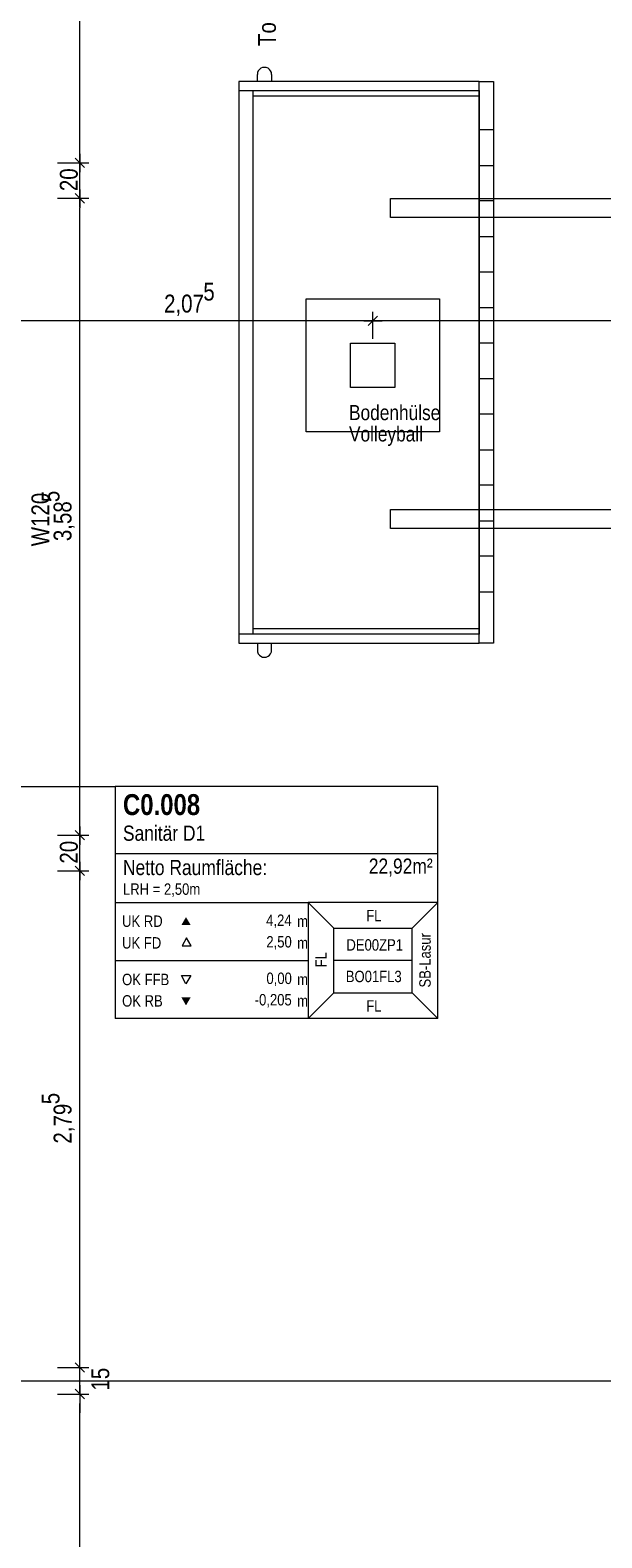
# Model space of a CAD drawing. Extents: x -720 to 300, y 62 to 1162.
# Tile 15 of 256: x -603 to -539, y 367 to 537. Entities that reach past the tile are written whole.
import ezdxf
from ezdxf.lldxf.tags import DXFTag

# ---------------------------------------------------------------- set-up
doc = ezdxf.new("R2010")
doc.units = 0
doc.layers.get('0').update_dxf_attribs({"lineweight": 13})
for name, color, linetype, lineweight, true_color in [('60- 61 allgemeine Ausstattung- 1 Möbel', 7, 'Continuous', 9, 0x00cccc), ('70 -72 Beschriftung- 2 Beschriftung Bauteile', 7, 'Continuous', 9, 0x9999ff), ('70 -75 Raumstempel- 1 Raumstempel', 7, 'Continuous', 25, 0xff6600), ('70 -75 Raumstempel-2 Verweislinie', 7, 'Continuous', 9, 0xff6600), ('70 -76 Bemaßung- 2 Allgemein', 9, 'Continuous', 5, 0x808080)]:
    doc.layers.add(name, color=color, linetype=linetype, lineweight=lineweight, true_color=true_color)
for name, color, linetype, lineweight in [('70 -71 Achsen- 1 Gebäudeachsen', 7, 'STRICHPUNKT2-A06G93UB8I', 18), ('70 -73 Bauteildarst.- 2 verdeckt 0.15', 7, 'fein_strichliert-A06G93UC8I', 15), ('70 -75 Raumstempel- 3 Wandstempel', 7, 'Continuous', 50)]:
    doc.layers.add(name, color=color, linetype=linetype, lineweight=lineweight)
doc.styles.get("Standard").update_dxf_attribs({"font": 'ARIALN.TTF'})
tags = doc.linetypes.add('fein_strichliert-A06G93UC8I', pattern=[4, 1, -2, 1]).pattern_tags.tags
tags[8:9] = [DXFTag(74, 4), DXFTag(75, 0), DXFTag(340, '0'), DXFTag(46, 0.0), DXFTag(50, 0.0), DXFTag(44, 0.0), DXFTag(45, 0.0)]
tags[6:7] = [DXFTag(74, 4), DXFTag(75, 0), DXFTag(340, '0'), DXFTag(46, 0.0), DXFTag(50, 0.0), DXFTag(44, 0.0), DXFTag(45, 0.0)]
tags[4:5] = [DXFTag(74, 4), DXFTag(75, 0), DXFTag(340, '0'), DXFTag(46, 0.0), DXFTag(50, 0.0), DXFTag(44, 0.0), DXFTag(45, 0.0)]
tags = doc.linetypes.add('STRICHPUNKT2-A06G93UB8I', pattern=[12.7, 6.35, -3.175, 0, -3.175]).pattern_tags.tags
tags[10:11] = [DXFTag(74, 4), DXFTag(75, 0), DXFTag(340, '0'), DXFTag(46, 0.0), DXFTag(50, 0.0), DXFTag(44, 0.0), DXFTag(45, 0.0)]
tags[8:9] = [DXFTag(74, 4), DXFTag(75, 0), DXFTag(340, '0'), DXFTag(46, 0.0), DXFTag(50, 0.0), DXFTag(44, 0.0), DXFTag(45, 0.0)]
tags[6:7] = [DXFTag(74, 4), DXFTag(75, 0), DXFTag(340, '0'), DXFTag(46, 0.0), DXFTag(50, 0.0), DXFTag(44, 0.0), DXFTag(45, 0.0)]
tags[4:5] = [DXFTag(74, 4), DXFTag(75, 0), DXFTag(340, '0'), DXFTag(46, 0.0), DXFTag(50, 0.0), DXFTag(44, 0.0), DXFTag(45, 0.0)]

# ---------------------------------------------------------------- blocks, each defined once
blk = doc.blocks.new('Referenz-A06G93UD8I')
at = {"layer": '60- 61 allgemeine Ausstattung- 1 Möbel', "color": 0, "linetype": 'Continuous', "lineweight": -2, "ltscale": 0.13}
for p, q in [((-577.85, 531.15), (-577.85, 531.95)), ((-576.25, 531.95), (-576.25, 531.15)), ((-552.85, 531.15), (-579.94, 531.15)), ((-579.94, 531.15), (-579.94, 530.15)), ((-552.85, 531.15), (-579.94, 531.15)), ((-579.94, 531.15), (-579.94, 467.95)), ((-579.94, 530.15), (-552.85, 530.15)), ((-578.34, 468.95), (-578.34, 530.15)), ((-578.34, 530.15), (-552.85, 530.15)), ((-578.34, 469.55), (-578.34, 529.55)), ((-578.34, 529.55), (-552.85, 529.55)), ((-552.85, 531.15), (-551.25, 531.15)), ((-552.85, 467.95), (-552.85, 531.15)), ((-552.85, 525.71), (-552.85, 531.15)), ((-552.85, 531.15), (-551.25, 531.15)), ((-552.85, 467.95), (-552.85, 531.15)), ((-552.85, 531.15), (-551.25, 531.15)), ((-552.85, 529.55), (-552.85, 531.15)), ((-552.85, 530.15), (-552.85, 468.95)), ((-551.25, 531.15), (-551.25, 467.95)), ((-551.25, 531.15), (-551.25, 525.71)), ((-551.25, 531.15), (-551.25, 467.95)), ((-551.25, 525.71), (-552.85, 525.71)), ((-552.85, 517.71), (-552.85, 521.71)), ((-552.85, 521.71), (-551.25, 521.71)), ((-551.25, 521.71), (-551.25, 517.71)), ((-551.25, 517.71), (-552.85, 517.71)), ((-552.85, 509.71), (-552.85, 513.71)), ((-552.85, 513.71), (-551.25, 513.71)), ((-551.25, 513.71), (-551.25, 509.71)), ((-551.25, 509.71), (-552.85, 509.71)), ((-552.85, 501.71), (-552.85, 505.71)), ((-552.85, 505.71), (-551.25, 505.71)), ((-551.25, 505.71), (-551.25, 501.71)), ((-551.25, 501.71), (-552.85, 501.71)), ((-552.85, 493.71), (-552.85, 497.71)), ((-552.85, 497.71), (-551.25, 497.71)), ((-551.25, 497.71), (-551.25, 493.71)), ((-551.25, 493.71), (-552.85, 493.71)), ((-552.85, 485.71), (-552.85, 489.71)), ((-552.85, 489.71), (-551.25, 489.71)), ((-551.25, 489.71), (-551.25, 485.71)), ((-551.25, 485.71), (-552.85, 485.71)), ((-552.85, 477.71), (-552.85, 481.71)), ((-552.85, 481.71), (-551.25, 481.71)), ((-551.25, 481.71), (-551.25, 477.71)), ((-551.25, 477.71), (-552.85, 477.71)), ((-552.85, 467.95), (-552.85, 473.71)), ((-552.85, 473.71), (-551.25, 473.71)), ((-551.25, 473.71), (-551.25, 467.95)), ((-552.85, 468.95), (-579.94, 468.95)), ((-579.94, 468.95), (-579.94, 467.95)), ((-552.85, 469.55), (-578.34, 469.55)), ((-552.85, 468.95), (-578.34, 468.95)), ((-552.85, 467.95), (-552.85, 469.55)), ((-579.94, 467.95), (-552.85, 467.95)), ((-579.94, 467.95), (-552.85, 467.95)), ((-577.85, 467.95), (-577.85, 467.15)), ((-576.25, 467.15), (-576.25, 467.95)), ((-551.25, 467.95), (-552.85, 467.95)), ((-551.25, 467.95), (-552.85, 467.95)), ((-551.25, 467.95), (-552.85, 467.95))]:
    blk.add_line(p, q, dxfattribs=at)
at = {"layer": '60- 61 allgemeine Ausstattung- 1 Möbel', "color": 0, "linetype": 'fein_strichliert-A06G93UC8I', "lineweight": -2, "ltscale": 0.13}
for p, q in [((-562.85, 515.85), (-562.85, 517.98)), ((-562.85, 517.98), (-416.85, 517.98)), ((-416.85, 515.85), (-562.85, 515.85)), ((-562.85, 480.85), (-562.85, 482.98)), ((-562.85, 482.98), (-416.85, 482.98)), ((-416.85, 480.85), (-562.85, 480.85))]:
    blk.add_line(p, q, dxfattribs=at)
at = {"layer": '60- 61 allgemeine Ausstattung- 1 Möbel', "color": 0, "linetype": 'Continuous', "lineweight": -2, "ltscale": 0.13}
for centre, major_axis in [((-577.05, 531.95), (0.8, 0)), ((-577.05, 467.15), (-0.8, 0))]:
    blk.add_ellipse(centre, major_axis=major_axis, ratio=1, start_param=0, end_param=3.141593, dxfattribs=at)
at = {"layer": '70 -71 Achsen- 1 Gebäudeachsen', "color": 0, "linetype": 'STRICHPUNKT2-A06G93UB8I', "lineweight": -2, "ltscale": 0.13}
blk.add_line((-682.36, 384.91), (76.46, 384.91), dxfattribs=at)
at = {"layer": '70 -73 Bauteildarst.- 2 verdeckt 0.15', "color": 0, "linetype": 'fein_strichliert-A06G93UC8I', "lineweight": -2, "ltscale": 0.13}
for p, q in [((-572.35, 491.71), (-572.35, 506.71)), ((-572.35, 506.71), (-557.35, 506.71)), ((-557.35, 506.71), (-557.35, 491.71)), ((-567.35, 496.71), (-567.35, 501.71)), ((-567.35, 501.71), (-562.35, 501.71)), ((-562.35, 501.71), (-562.35, 496.71)), ((-562.35, 496.71), (-567.35, 496.71)), ((-557.35, 491.71), (-572.35, 491.71))]:
    blk.add_line(p, q, dxfattribs=at)
at = {"layer": '70 -75 Raumstempel- 1 Raumstempel', "color": 0, "lineweight": -2}
for p, q in [((-593.85, 451.81), (-593.85, 425.67)), ((-557.53, 451.81), (-593.85, 451.81)), ((-557.53, 425.67), (-557.53, 451.81)), ((-557.53, 444.22), (-593.85, 444.22)), ((-593.85, 438.74), (-572.12, 438.74)), ((-569.24, 435.85), (-572.12, 438.74)), ((-557.53, 438.74), (-572.12, 438.74)), ((-572.12, 438.74), (-572.12, 425.67)), ((-560.41, 435.85), (-557.53, 438.74)), ((-585.82, 434.78), (-586.34, 433.88)), ((-585.29, 433.88), (-585.82, 434.78)), ((-569.24, 428.57), (-569.24, 435.85)), ((-569.24, 435.85), (-560.41, 435.85)), ((-560.41, 428.57), (-560.41, 435.85)), ((-586.34, 433.88), (-585.29, 433.88)), ((-593.85, 432.21), (-572.12, 432.21)), ((-560.41, 432.21), (-569.24, 432.21)), ((-585.89, 429.6), (-586.41, 430.51)), ((-586.41, 430.51), (-585.36, 430.51)), ((-585.36, 430.51), (-585.89, 429.6)), ((-569.24, 428.57), (-572.12, 425.67)), ((-569.24, 428.57), (-560.41, 428.57)), ((-560.41, 428.57), (-557.53, 425.67)), ((-557.53, 425.67), (-593.85, 425.67))]:
    blk.add_line(p, q, dxfattribs=at)
for points in [[(-585.36, 436.2), (-585.89, 437.1), (-586.41, 436.2)], [(-585.36, 428.07), (-585.89, 427.16), (-586.41, 428.07)]]:
    blk.add_solid(points, dxfattribs=at)
at = {"layer": '70 -75 Raumstempel-2 Verweislinie', "color": 0, "linetype": 'Continuous', "lineweight": -2, "ltscale": 0.13}
blk.add_line((-620.82, 451.81), (-593.85, 451.81), dxfattribs=at)
at = {"layer": '70 -76 Bemaßung- 2 Allgemein', "color": 0, "linetype": 'Continuous', "lineweight": -2, "ltscale": 0.13}
for p, q in [((-597.85, 523.07), (-597.85, 577.35)), ((-597.85, 521.01), (-597.85, 523.07)), ((-597.85, 523.01), (-597.85, 520.95)), ((-600.35, 522.01), (-596.85, 522.01)), ((-600.35, 522.01), (-596.85, 522.01)), ((-597.32, 521.48), (-598.38, 522.54)), ((-598.38, 522.54), (-597.32, 521.48)), ((-597.85, 519.07), (-597.85, 520.95)), ((-600.35, 518.01), (-596.85, 518.01)), ((-600.35, 518.01), (-596.85, 518.01)), ((-598.38, 518.54), (-597.32, 517.48)), ((-597.32, 517.48), (-598.38, 518.54)), ((-597.85, 517.01), (-597.85, 519.07)), ((-597.85, 519.01), (-597.85, 516.95)), ((-597.85, 447.37), (-597.85, 516.95)), ((-565.91, 504.22), (-605.29, 504.22)), ((-563.85, 504.22), (-565.91, 504.22)), ((-565.85, 504.22), (-563.79, 504.22)), ((-564.32, 504.75), (-565.38, 503.69)), ((-565.38, 503.69), (-564.32, 504.75)), ((-564.85, 502.21), (-564.85, 505.22)), ((-564.85, 502.21), (-564.85, 505.22)), ((-344.91, 504.22), (-563.79, 504.22)), ((-598.38, 446.84), (-597.32, 445.78)), ((-597.32, 445.78), (-598.38, 446.84)), ((-597.85, 445.31), (-597.85, 447.37)), ((-597.85, 447.31), (-597.85, 445.25)), ((-600.35, 446.31), (-596.85, 446.31)), ((-600.35, 446.31), (-596.85, 446.31)), ((-597.85, 443.37), (-597.85, 445.25)), ((-597.85, 441.31), (-597.85, 443.37)), ((-597.85, 443.31), (-597.85, 441.25)), ((-600.35, 442.31), (-596.85, 442.31)), ((-600.35, 442.31), (-596.85, 442.31)), ((-597.32, 441.78), (-598.38, 442.84)), ((-598.38, 442.84), (-597.32, 441.78)), ((-597.85, 387.47), (-597.85, 441.25)), ((-597.85, 387.47), (-597.85, 388.53)), ((-597.85, 385.41), (-597.85, 387.47)), ((-597.85, 385.41), (-597.85, 387.47)), ((-600.35, 386.41), (-596.85, 386.41)), ((-600.35, 386.41), (-596.85, 386.41)), ((-597.32, 385.88), (-598.38, 386.94)), ((-597.32, 385.88), (-598.38, 386.94)), ((-597.85, 383.41), (-597.85, 386.41)), ((-598.38, 383.94), (-597.32, 382.88)), ((-598.38, 383.94), (-597.32, 382.88)), ((-597.85, 384.41), (-597.85, 382.35)), ((-597.85, 384.41), (-597.85, 382.35)), ((-600.35, 383.41), (-596.85, 383.41)), ((-600.35, 383.41), (-596.85, 383.41)), ((-597.85, 220.83), (-597.85, 382.35)), ((-597.85, 382.35), (-597.85, 381.29))]:
    blk.add_line(p, q, dxfattribs=at)
at = {"layer": '70 -72 Beschriftung- 2 Beschriftung Bauteile', "color": 0, "linetype": 'Continuous', "lineweight": -2, "ltscale": 0.13, "insert": (-577.78, 535.15), "char_height": 2.0138, "attachment_point": 1, "rotation": 90}
blk.add_mtext('{\\fArial Narrow;Toranlage}', dxfattribs=at)
at = {"layer": '70 -72 Beschriftung- 2 Beschriftung Bauteile', "color": 0, "linetype": 'Continuous', "lineweight": -2, "ltscale": 0.13, "char_height": 1.7, "attachment_point": 1}
for s, insert in [('{\\fArial Narrow;Bodenhülse}', (-567.53, 494.74)), ('{\\fArial Narrow;Volleyball}', (-567.53, 492.34))]:
    blk.add_mtext(s, dxfattribs=dict(at, insert=insert))
at = {"layer": '70 -75 Raumstempel- 1 Raumstempel', "color": 0, "linetype": 'Continuous', "lineweight": -2, "ltscale": 0.13, "attachment_point": 1}
for s, insert, char_height, rotation in [('{\\fArial Narrow|b1|i0;C0.008}', (-592.99, 450.94), 2.3536, 0), ('{\\fArial Narrow;Sanitär D1}', (-592.99, 447.4), 1.7117, 0), ('{\\fArial Narrow;Netto Raumfläche:}', (-592.99, 443.54), 1.7117, 0), ('{\\fArial Narrow;22,92m²}', (-565.3, 443.69), 1.7117, 0), ('{\\fArial Narrow;LRH = 2,50m}', (-592.99, 440.89), 1.2838, 0), ('{\\fArial Narrow;FL}', (-565.59, 437.91), 1.2838, 0), ('{\\fArial Narrow;UK RD}', (-593.09, 437.28), 1.2838, 0), ('{\\fArial Narrow;4,24}', (-576.86, 437.39), 1.2838, 0), ('{\\fArial Narrow;m}', (-573.37, 437.27), 1.2838, 0), ('{\\fArial Narrow;SB-Lasur}', (-559.61, 429.17), 1.2838, 90), ('{\\fArial Narrow;UK FD}', (-593.09, 434.84), 1.2838, 0), ('{\\fArial Narrow;2,50}', (-576.84, 434.96), 1.2838, 0), ('{\\fArial Narrow;m}', (-573.37, 434.83), 1.2838, 0), ('{\\fArial Narrow;DE00ZP1}', (-567.82, 434.61), 1.2838, 0), ('{\\fArial Narrow;FL}', (-571.33, 431.44), 1.2838, 90), ('{\\fArial Narrow;BO01FL3}', (-567.89, 431.06), 1.2838, 0), ('{\\fArial Narrow;OK FFB}', (-593.09, 430.72), 1.2838, 0), ('{\\fArial Narrow;0,00}', (-576.83, 430.85), 1.2838, 0), ('{\\fArial Narrow;m}', (-573.37, 430.72), 1.2838, 0), ('{\\fArial Narrow;OK RB}', (-593.09, 428.31), 1.2838, 0), ('{\\fArial Narrow;-0,205}', (-578.15, 428.44), 1.2838, 0), ('{\\fArial Narrow;m}', (-573.37, 428.31), 1.2838, 0), ('{\\fArial Narrow;FL}', (-565.59, 427.74), 1.2838, 0)]:
    blk.add_mtext(s, dxfattribs=dict(at, insert=insert, char_height=char_height, rotation=rotation))
at = {"layer": '70 -75 Raumstempel- 3 Wandstempel', "color": 0, "linetype": 'Continuous', "lineweight": -2, "ltscale": 0.13, "insert": (-603.3, 478.84), "char_height": 2.0138, "attachment_point": 1, "rotation": 90}
blk.add_mtext('{\\fArial Narrow;W120}', dxfattribs=at)
at = {"layer": '70 -76 Bemaßung- 2 Allgemein', "color": 0, "linetype": 'Continuous', "lineweight": -2, "ltscale": 0.13, "char_height": 2.0138, "attachment_point": 1, "rotation": 90}
for s, insert in [('{\\fArial Narrow;20}', (-600.1, 518.82)), ('{\\fArial Narrow;5}', (-602.15, 483.81)), ('{\\fArial Narrow;3,58}', (-600.8, 479.42)), ('{\\fArial Narrow;20}', (-600.1, 443.12)), ('{\\fArial Narrow;5}', (-602.15, 416.03)), ('{\\fArial Narrow;2,79}', (-600.8, 411.6)), ('{\\fArial Narrow;15}', (-596.55, 383.8))]:
    blk.add_mtext(s, dxfattribs=dict(at, insert=insert))
at = {"layer": '70 -76 Bemaßung- 2 Allgemein', "color": 0, "linetype": 'Continuous', "lineweight": -2, "ltscale": 0.13, "char_height": 2.0138, "attachment_point": 1}
for s, insert in [('{\\fArial Narrow;5}', (-583.94, 508.51)), ('{\\fArial Narrow;2,07}', (-588.36, 507.17))]:
    blk.add_mtext(s, dxfattribs=dict(at, insert=insert))

msp = doc.modelspace()

# ---------------------------------------------------------------- block references
at = {"color": 8, "lineweight": 13, "ltscale": 0.13, "true_color": 0x808080}
msp.add_blockref('Referenz-A06G93UD8I', (0, 0), dxfattribs=at)

doc.saveas('drawing.dxf')
